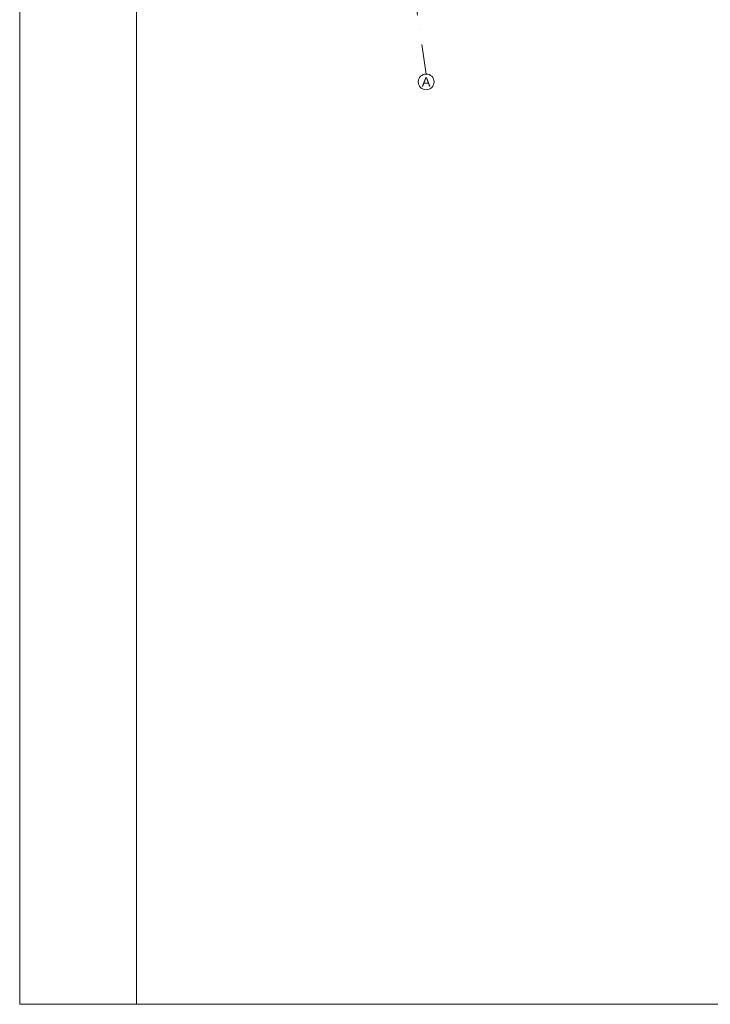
# Model space of a CAD drawing. Header units: metres. Extents: x 10441 to 19716, y -6570 to 1447.
# Tile 1 of 57: x 13876 to 15353, y -6570 to -4465. Entities that reach past the tile are written whole.
import ezdxf
from ezdxf.enums import TextEntityAlignment as Align

# ---------------------------------------------------------------- set-up
doc = ezdxf.new("R2010")
doc.units = ezdxf.units.M
doc.header["$MEASUREMENT"] = 0
doc.linetypes.add('DASHDOT', pattern=[25.4, 12.7, -6.35, 0, -6.35])
for name, color, linetype, lineweight in [('#elektryczne', 8, 'Continuous', 20), ('A_OSIE', 8, 'Continuous', 13), ('A_OZACZENIE DRZWI', 8, 'Continuous', 13), ('A_OZNACZENIA OKIEN', 8, 'Continuous', 13)]:
    doc.layers.add(name, color=color, linetype=linetype, lineweight=lineweight)
doc.styles.add('ARIAL', font='arial.ttf')
doc.styles.add('m1_romans', font='romans.shx', dxfattribs={"width": 0.8})

# ---------------------------------------------------------------- blocks, each defined once
blk = doc.blocks.new('podkład')
at = {"layer": 'A_OSIE', "color": 8, "linetype": 'DASHDOT', "ltscale": 5}
blk.add_line((10563.1, -2336), (10339.6, -828.6), dxfattribs=at)
at = {"layer": 'A_OSIE', "color": 8, "linetype": 'Continuous', "ltscale": 5}
blk.add_circle((10563.1, -2352.8), 16.8, dxfattribs=at)
at = {"layer": 'A_OSIE', "color": 8, "linetype": 'Continuous', "lineweight": 18, "style": 'ARIAL'}
blk.add_text('A', height=20, dxfattribs=at).set_placement((10553.7, -2362.8))
at = {"layer": 'A_OZACZENIE DRZWI', "color": 8, "ltscale": 0.1, "style": 'm1_romans', "width": 0.8}
for rotation, p in [(98.4861, (12735.1, -773.1)), (360, (12573.8, -1012.7)), (90, (11565.3, -1150.1)), (90, (11872.3, -1150.1)), (90, (12230, -1245.6)), (90, (12385.9, -1249.4)), (90, (11565.3, -1370.9)), (90, (11872.3, -1370.9)), (90, (12230, -1370.9)), (90, (12389.3, -1370.9)), (90, (11748.8, -1556.1)), (90, (11986.6, -1556.1)), (90, (12389.3, -1556.1)), (360, (12235.1, -1664.2)), (360, (12235.1, -1880.2)), (90, (11745.8, -2001.9))]:
    blk.add_attdef('SZEROKOSC', text='', height=10, rotation=rotation, dxfattribs=at).set_placement(p, align=Align.BOTTOM_CENTER)
for rotation, p in [(98.4861, (12738.6, -773.5)), (360, (12573, -1016.1)), (90, (11568.7, -1151)), (90, (11875.7, -1151)), (90, (12233.4, -1246.5)), (90, (12389.3, -1250.3)), (90, (11568.7, -1371.7)), (90, (11875.7, -1371.7)), (90, (12233.4, -1371.7)), (90, (12392.7, -1371.7)), (90, (11752.2, -1557)), (90, (11990, -1557)), (90, (12392.7, -1557)), (360, (12234.2, -1667.6)), (360, (12234.2, -1883.6)), (90, (11749.2, -2002.8))]:
    blk.add_attdef('WYSOKOSC', text='', height=10, rotation=rotation, dxfattribs=at).set_placement(p, align=Align.TOP_CENTER)
at = {"layer": 'A_OZNACZENIA OKIEN', "color": 8, "ltscale": 0.1, "style": 'm1_romans', "width": 0.8}
for rotation, p in [(278.8676, (13373.7, -593)), (278.8676, (12983.9, -650.7)), (278.8676, (12445.7, -730.4)), (278.8676, (12224.1, -763.2)), (0, (14017.5, -900)), (278.8676, (11021.5, -941.2)), (278.8676, (10640.7, -997.6)), (0, (14017.5, -1574.7)), (90, (10819.6, -2080.7)), (90, (11204.6, -2080.7)), (90, (11970.6, -2080.7)), (90, (13175.8, -2080.7)), (90, (13539.8, -2080.7))]:
    blk.add_attdef('SZEROKOSC', text='', height=10, rotation=rotation, dxfattribs=at).set_placement(p, align=Align.BOTTOM_CENTER)
for rotation, p in [(278.8676, (13403.3, -587.6)), (278.8676, (13013.4, -645.3)), (278.8676, (12475.3, -724.9)), (278.8676, (12253.7, -757.7)), (0, (14011.1, -903.4)), (278.8676, (11051.1, -935.7)), (278.8676, (10670.3, -992.1)), (0, (14011.1, -1578.1)), (90, (10823, -2081.6)), (90, (11208, -2081.6)), (90, (11974, -2081.6)), (90, (13179.2, -2081.6)), (90, (13543.2, -2081.6))]:
    blk.add_attdef('WYSOKOSC', text='', height=10, rotation=rotation, dxfattribs=at).set_placement(p, align=Align.TOP_CENTER)

msp = doc.modelspace()

# ---------------------------------------------------------------- linework, layer by layer
at = {"layer": '#elektryczne', "color": 0, "linetype": 'Continuous', "lineweight": 18}
msp.add_lwpolyline([(13875.9, -6570.3), (13875.9, -2470.3), (19715.9, -2470.3), (19715.9, -6570.3)], close=True, dxfattribs=at)
msp.add_lwpolyline([(14125.9, -6570.3), (14125.9, -2470.3)], dxfattribs=at)

# ---------------------------------------------------------------- block references
at = {"layer": '#elektryczne', "color": 8, "linetype": 'Continuous', "lineweight": 18}
msp.add_blockref('podkład', (4182.4, -2244.8), dxfattribs=at)

doc.saveas('drawing.dxf')
